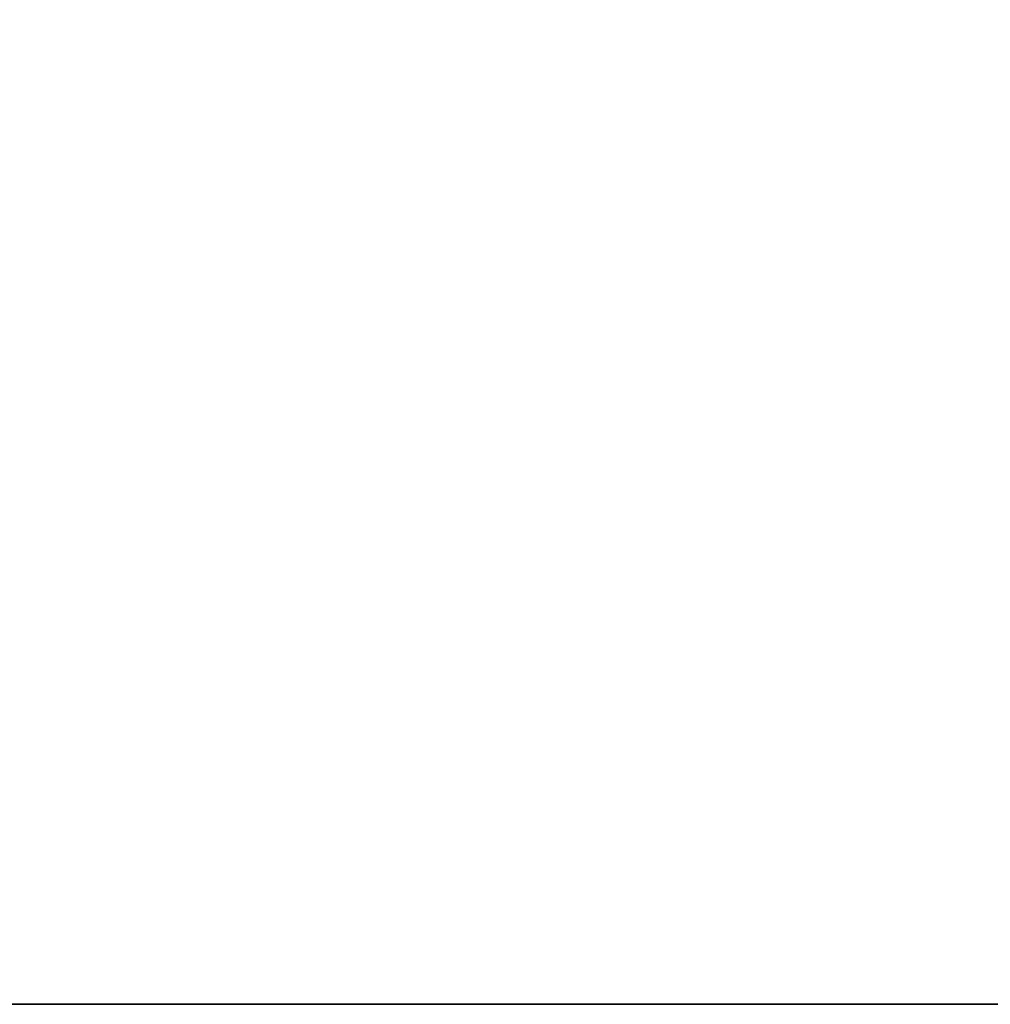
# Model space of a CAD drawing. Header units: millimetres. Extents: x 4 to 1188, y 1 to 840.
# Tile 13 of 123: x 317 to 372, y 244 to 300. Entities that reach past the tile are written whole.
import ezdxf

# ---------------------------------------------------------------- set-up
doc = ezdxf.new("R2010")
doc.units = ezdxf.units.MM
doc.layers.add('1', color=7, linetype='Continuous', true_color=0xffffff)
doc.styles.add('Arial Unicode MS', font='Arial Unicode MS')
doc.dimstyles.get("Standard").update_dxf_attribs({"dimtxt": 0.18, "dimasz": 0.18, "dimexe": 0.18, "dimexo": 0.0625, "dimgap": 0.09, "dimtad": 0, "dimtih": 1, "dimtoh": 1, "dimdec": 4, "dimzin": 0, "dimdsep": 46, "dimtxsty": 'Standard', "dimcen": 0.09, "dimadec": 0, "dimazin": 0, "dimtfac": 1, "dimtdec": 4, "dimtofl": 0, "dimtmove": 0, "dimatfit": 3, "dimfxl": 0, "dimtolj": 1, "dimtzin": 0, "dimarcsym": 0})

# ---------------------------------------------------------------- blocks, each defined once
blk = doc.blocks.new('_U15')
at = {"layer": '1', "color": 18, "lineweight": 35}
for p, q in [((235.052, 504.075), (213.237, 504.075)), ((215.237, 244.091), (215.237, 504.075)), ((400.446, 244.091), (213.237, 244.091))]:
    blk.add_line(p, q, dxfattribs=at)
at = {"layer": '1', "color": 18, "lineweight": 70}
for points in [[(215.237, 504.075), (216.013, 500.575), (214.461, 500.575)], [(215.237, 244.091), (214.461, 247.591), (216.013, 247.591)]]:
    blk.add_solid(points, dxfattribs=at)
at = {"layer": '1', "color": 18, "linetype": 'Continuous', "lineweight": 13, "insert": (213.167, 365.468), "char_height": 5, "attachment_point": 7, "rotation": 90, "line_spacing_factor": 1.047437, "style": 'Arial Unicode MS'}
blk.add_mtext('\\fArial Unicode MS|b0|i0;\\W1.0000;{\\H1.21x;(}780{\\H1.21x;)}', dxfattribs=at)

msp = doc.modelspace()

# ---------------------------------------------------------------- dimensions: what is measured, and where the dimension line sits
at = {"layer": '1', "color": 18, "linetype": 'Continuous', "lineweight": 13}
dim = msp.add_linear_dim(base=(215.2366, 504.0746), p1=(401.446, 244.0913), p2=(236.0519, 504.0746), angle=90, dimstyle='Standard', override={"dimtxt": 5, "dimasz": 3.5, "dimexe": 2, "dimexo": 1, "dimgap": 2.5, "dimtad": 1, "dimtih": 0, "dimtoh": 0, "dimdec": 0, "dimlfac": 3, "dimzin": 8, "dimdsep": 44, "dimlunit": 2, "dimpost": '(<>)', "dimtxsty": 'Arial Unicode MS', "dimsah": 1, "dimse1": 0, "dimse2": 0, "dimsd1": 0, "dimsd2": 0, "dimclrd": 18, "dimclre": 18, "dimclrt": 18, "dimtm": -0.1, "dimtfac": 0.4, "dimtdec": 2, "dimtofl": 1, "dimtmove": 0, "dimtzin": 8, "dimlwd": 35, "dimlwe": 35}, dxfattribs=at)
dim.commit()
dim.dimension.update_dxf_attribs({"geometry": '_U15', "text_midpoint": (215.2366, 374.083), "dimtype": 160})

doc.saveas('drawing.dxf')
